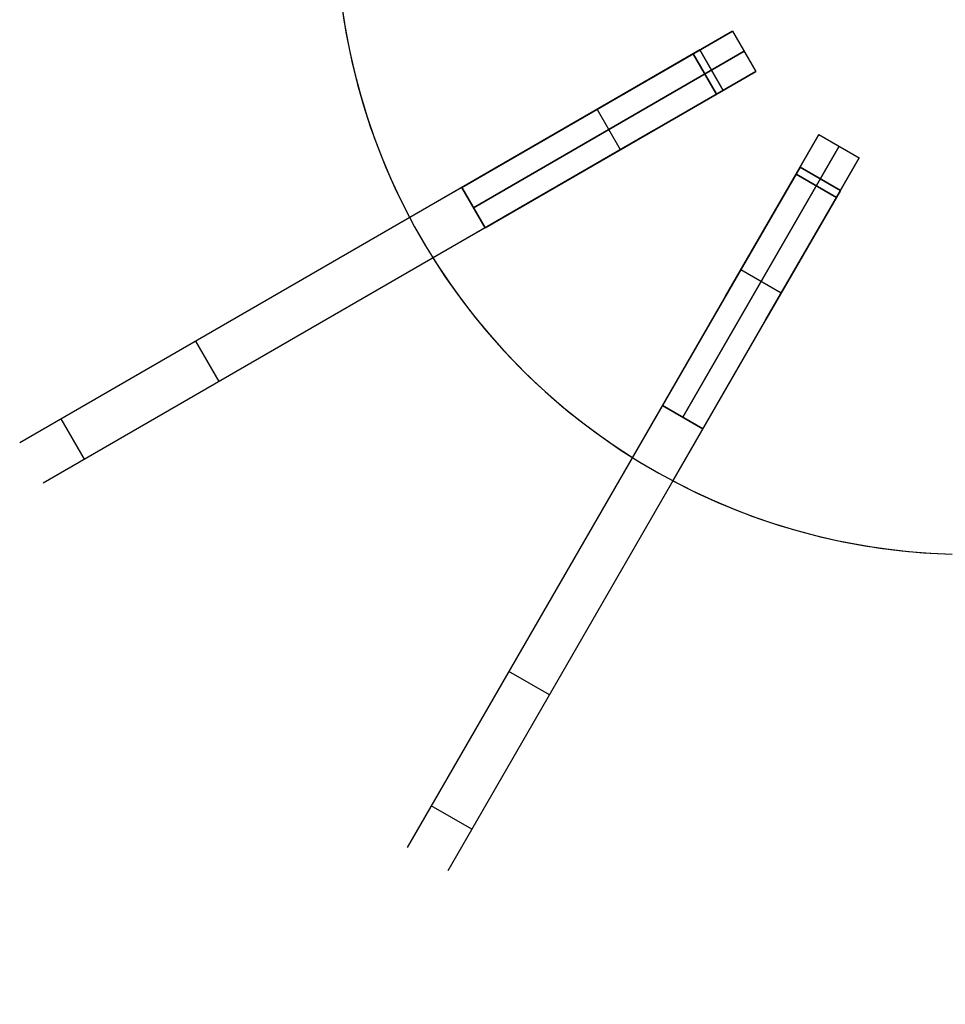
# Model space of a CAD drawing. Header units: millimetres. Extents: x 292 to 849, y 1637 to 2194.
# Tile 1 of 7: x 327 to 565, y 1637 to 1890. Entities that reach past the tile are written whole.
import ezdxf

# ---------------------------------------------------------------- set-up
doc = ezdxf.new("R2010")
doc.units = ezdxf.units.MM
doc.layers.add('Core_Sketch1', color=7, linetype='Continuous')
doc.layers.add('Core_Sketch2', color=7, linetype='Continuous')

msp = doc.modelspace()

# ---------------------------------------------------------------- linework, layer by layer
at = {"color": 0, "linetype": 'ByBlock', "lineweight": -2}
for points in [[(408.2266080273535, 1909.27563603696), (408.5314699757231, 1903.65576853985), (409.0305630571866, 1898.049811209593), (409.7232898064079, 1892.464474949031), (410.6088209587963, 1886.906445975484), (411.6860964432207, 1881.382377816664), (412.9538266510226, 1875.898883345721), (414.4104939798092, 1870.462526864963), (416.0543546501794, 1865.079816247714), (417.8834407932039, 1859.757195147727), (419.8955628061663, 1854.501035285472), (422.0883119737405, 1849.317628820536), (424.4590633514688, 1844.21318081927), (427.0049789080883, 1839.193801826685)], [(408.2266080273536, 1909.27563603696), (408.5314699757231, 1903.65576853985), (409.0305630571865, 1898.049811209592), (409.7232898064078, 1892.464474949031), (410.6088209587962, 1886.906445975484), (411.6860964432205, 1881.382377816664), (412.9538266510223, 1875.898883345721), (414.4104939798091, 1870.462526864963), (416.0543546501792, 1865.079816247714), (417.8834407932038, 1859.757195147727), (419.8955628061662, 1854.501035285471), (422.0883119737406, 1849.317628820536), (424.459063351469, 1844.213180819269), (427.0049789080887, 1839.193801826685)], [(408.2266080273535, 1909.27563603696), (408.5314699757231, 1903.65576853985), (409.0305630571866, 1898.049811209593), (409.7232898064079, 1892.464474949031), (410.6088209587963, 1886.906445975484), (411.6860964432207, 1881.382377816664), (412.9538266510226, 1875.898883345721), (414.4104939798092, 1870.462526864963), (416.0543546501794, 1865.079816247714), (417.8834407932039, 1859.757195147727), (419.8955628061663, 1854.501035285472), (422.0883119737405, 1849.317628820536), (424.4590633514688, 1844.21318081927), (427.0049789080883, 1839.193801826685)], [(408.2266080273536, 1909.27563603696), (408.5314699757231, 1903.65576853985), (409.0305630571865, 1898.049811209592), (409.7232898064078, 1892.464474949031), (410.6088209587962, 1886.906445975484), (411.6860964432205, 1881.382377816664), (412.9538266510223, 1875.898883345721), (414.4104939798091, 1870.462526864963), (416.0543546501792, 1865.079816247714), (417.8834407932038, 1859.757195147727), (419.8955628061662, 1854.501035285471), (422.0883119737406, 1849.317628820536), (424.459063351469, 1844.213180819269), (427.0049789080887, 1839.193801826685)], [(408.2266080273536, 1909.27563603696), (408.5314699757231, 1903.65576853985), (409.0305630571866, 1898.049811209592), (409.7232898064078, 1892.464474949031), (410.6088209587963, 1886.906445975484), (411.6860964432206, 1881.382377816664), (412.9538266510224, 1875.898883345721), (414.4104939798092, 1870.462526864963), (416.0543546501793, 1865.079816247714), (417.8834407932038, 1859.757195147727), (419.8955628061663, 1854.501035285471), (422.0883119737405, 1849.317628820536), (424.459063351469, 1844.213180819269), (427.0049789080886, 1839.193801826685)], [(408.2266080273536, 1909.27563603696), (408.5314699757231, 1903.65576853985), (409.0305630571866, 1898.049811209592), (409.7232898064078, 1892.464474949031), (410.6088209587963, 1886.906445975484), (411.6860964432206, 1881.382377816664), (412.9538266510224, 1875.898883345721), (414.4104939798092, 1870.462526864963), (416.0543546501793, 1865.079816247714), (417.8834407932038, 1859.757195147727), (419.8955628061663, 1854.501035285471), (422.0883119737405, 1849.317628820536), (424.459063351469, 1844.213180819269), (427.0049789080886, 1839.193801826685)], [(440.4071060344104, 1846.93152353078), (510.0475543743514, 1887.138455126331)], [(510.0475543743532, 1887.138455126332), (440.4071060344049, 1846.931523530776)], [(510.0475543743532, 1887.138455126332), (516.0475543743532, 1876.746150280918)], [(510.0475543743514, 1887.138455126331), (516.0475543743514, 1876.746150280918)], [(513.0475543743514, 1881.942302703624), (443.4071060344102, 1841.735371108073)], [(443.4071060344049, 1841.73537110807), (513.047554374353, 1881.942302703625)], [(468.4783349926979, 1863.138455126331), (501.6695816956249, 1882.301430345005)], [(501.6695816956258, 1882.301430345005), (468.4783349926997, 1863.138455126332)], [(499.9025599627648, 1881.281239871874), (468.4783349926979, 1863.138455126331)], [(468.4783349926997, 1863.138455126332), (499.9025599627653, 1881.281239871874)], [(505.9025599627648, 1870.888935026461), (499.9025599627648, 1881.281239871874)], [(499.9025599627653, 1881.281239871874), (505.9025599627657, 1870.888935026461)], [(501.6695816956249, 1882.301430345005), (507.6695816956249, 1871.909125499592)], [(507.6695816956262, 1871.909125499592), (501.6695816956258, 1882.301430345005)], [(446.4071060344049, 1836.539218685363), (516.0475543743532, 1876.746150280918)], [(516.0475543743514, 1876.746150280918), (446.4071060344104, 1836.539218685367)], [(483.741925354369, 1871.950893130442), (326.7026521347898, 1781.284226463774)], [(507.6695816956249, 1871.909125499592), (474.4783349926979, 1852.746150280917)], [(507.6695816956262, 1871.909125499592), (474.4783349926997, 1852.746150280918)], [(474.4783349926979, 1852.746150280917), (505.9025599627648, 1870.888935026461)], [(474.4783349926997, 1852.746150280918), (505.9025599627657, 1870.888935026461)], [(481.2273302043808, 1856.642684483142), (475.2273302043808, 1867.034989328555)], [(481.227330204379, 1856.642684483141), (475.227330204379, 1867.034989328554)], [(489.7419253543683, 1861.558588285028), (332.7026521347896, 1770.891921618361)], [(468.4783349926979, 1863.138455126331), (427.0049789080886, 1839.193801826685)], [(427.0049789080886, 1839.193801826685), (468.4783349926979, 1863.138455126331)], [(468.4783349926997, 1863.138455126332), (427.0049789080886, 1839.193801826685)], [(427.0049789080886, 1839.193801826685), (468.4783349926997, 1863.138455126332)], [(492.046163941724, 1790.900160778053), (532.2530955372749, 1860.540609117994)], [(532.2530955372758, 1860.540609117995), (492.0461639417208, 1790.900160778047)], [(532.2530955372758, 1860.540609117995), (542.6454003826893, 1854.540609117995)], [(532.2530955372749, 1860.540609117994), (542.6454003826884, 1854.540609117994)], [(537.4492479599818, 1857.540609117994), (497.2423163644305, 1787.900160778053)], [(497.2423163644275, 1787.900160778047), (537.4492479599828, 1857.540609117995)], [(502.4384687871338, 1784.900160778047), (542.6454003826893, 1854.540609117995)], [(542.6454003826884, 1854.540609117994), (502.438468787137, 1784.900160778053)], [(433.0049789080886, 1828.801496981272), (474.4783349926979, 1852.746150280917)], [(474.4783349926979, 1852.746150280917), (433.0049789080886, 1828.801496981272)], [(433.0049789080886, 1828.801496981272), (474.4783349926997, 1852.746150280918)], [(474.4783349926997, 1852.746150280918), (433.0049789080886, 1828.801496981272)], [(508.2530955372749, 1818.971389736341), (527.416070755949, 1852.162636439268)], [(527.4160707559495, 1852.162636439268), (508.2530955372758, 1818.971389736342)], [(527.416070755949, 1852.162636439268), (537.8083756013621, 1846.162636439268)], [(537.808375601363, 1846.162636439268), (527.4160707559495, 1852.162636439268)], [(526.3958802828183, 1850.395614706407), (508.2530955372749, 1818.971389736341)], [(508.2530955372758, 1818.971389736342), (526.3958802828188, 1850.395614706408)], [(536.7881851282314, 1844.395614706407), (526.3958802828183, 1850.395614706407)], [(526.3958802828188, 1850.395614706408), (536.7881851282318, 1844.395614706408)], [(440.4071060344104, 1846.93152353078), (446.4071060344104, 1836.539218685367)], [(446.4071060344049, 1836.539218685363), (440.4071060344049, 1846.931523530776)], [(537.8083756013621, 1846.162636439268), (518.645400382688, 1812.971389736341)], [(537.808375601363, 1846.162636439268), (518.6454003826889, 1812.971389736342)], [(518.645400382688, 1812.971389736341), (536.7881851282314, 1844.395614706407)], [(518.6454003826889, 1812.971389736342), (536.7881851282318, 1844.395614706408)], [(517.0655335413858, 1834.234980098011), (426.3988668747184, 1677.195706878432)], [(433.0049789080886, 1828.801496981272), (436.0789308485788, 1824.086979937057), (439.314136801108, 1819.481625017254), (442.7067238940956, 1814.99094530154), (446.2526308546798, 1810.620316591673), (449.9476128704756, 1806.37497097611), (453.7872466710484, 1802.259990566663), (457.7669358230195, 1798.280301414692), (461.8819162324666, 1794.440667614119), (466.1272618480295, 1790.745685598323), (470.4978905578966, 1787.199778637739), (474.9885702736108, 1783.807191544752), (479.5939251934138, 1780.571985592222), (484.3084422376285, 1777.498033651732)], [(433.0049789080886, 1828.801496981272), (436.0789308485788, 1824.086979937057), (439.314136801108, 1819.481625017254), (442.7067238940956, 1814.99094530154), (446.2526308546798, 1810.620316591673), (449.9476128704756, 1806.37497097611), (453.7872466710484, 1802.259990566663), (457.7669358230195, 1798.280301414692), (461.8819162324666, 1794.440667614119), (466.1272618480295, 1790.745685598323), (470.4978905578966, 1787.199778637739), (474.9885702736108, 1783.807191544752), (479.5939251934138, 1780.571985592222), (484.3084422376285, 1777.498033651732)], [(433.0049789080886, 1828.801496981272), (436.0789308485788, 1824.086979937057), (439.314136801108, 1819.481625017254), (442.7067238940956, 1814.99094530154), (446.2526308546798, 1810.620316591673), (449.9476128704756, 1806.37497097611), (453.7872466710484, 1802.259990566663), (457.7669358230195, 1798.280301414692), (461.8819162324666, 1794.440667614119), (466.1272618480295, 1790.745685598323), (470.4978905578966, 1787.199778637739), (474.9885702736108, 1783.807191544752), (479.5939251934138, 1780.571985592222), (484.3084422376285, 1777.498033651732)], [(433.0049789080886, 1828.801496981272), (436.0789308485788, 1824.086979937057), (439.314136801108, 1819.481625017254), (442.7067238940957, 1814.99094530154), (446.2526308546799, 1810.620316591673), (449.9476128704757, 1806.37497097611), (453.7872466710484, 1802.259990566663), (457.7669358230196, 1798.280301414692), (461.8819162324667, 1794.440667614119), (466.1272618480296, 1790.745685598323), (470.4978905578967, 1787.199778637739), (474.9885702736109, 1783.807191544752), (479.5939251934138, 1780.571985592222), (484.3084422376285, 1777.498033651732)], [(433.0049789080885, 1828.801496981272), (436.0789308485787, 1824.086979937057), (439.3141368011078, 1819.481625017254), (442.7067238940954, 1814.99094530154), (446.2526308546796, 1810.620316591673), (449.9476128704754, 1806.37497097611), (453.787246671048, 1802.259990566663), (457.7669358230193, 1798.280301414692), (461.8819162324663, 1794.440667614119), (466.1272618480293, 1790.745685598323), (470.4978905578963, 1787.199778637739), (474.9885702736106, 1783.807191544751), (479.5939251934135, 1780.571985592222), (484.3084422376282, 1777.498033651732)], [(433.0049789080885, 1828.801496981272), (436.0789308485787, 1824.086979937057), (439.3141368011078, 1819.481625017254), (442.7067238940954, 1814.99094530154), (446.2526308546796, 1810.620316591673), (449.9476128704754, 1806.37497097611), (453.787246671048, 1802.259990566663), (457.7669358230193, 1798.280301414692), (461.8819162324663, 1794.440667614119), (466.1272618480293, 1790.745685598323), (470.4978905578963, 1787.199778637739), (474.9885702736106, 1783.807191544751), (479.5939251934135, 1780.571985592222), (484.3084422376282, 1777.498033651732)], [(527.4578383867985, 1828.234980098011), (436.7911717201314, 1671.195706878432)], [(522.5419345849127, 1819.720384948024), (512.1496297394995, 1825.720384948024)], [(522.5419345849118, 1819.720384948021), (512.1496297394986, 1825.720384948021)], [(508.2530955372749, 1818.971389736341), (484.3084422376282, 1777.498033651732)], [(484.3084422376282, 1777.498033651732), (508.2530955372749, 1818.971389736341)], [(508.2530955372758, 1818.971389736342), (484.3084422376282, 1777.498033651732)], [(484.3084422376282, 1777.498033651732), (508.2530955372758, 1818.971389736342)], [(494.7007470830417, 1771.498033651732), (518.645400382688, 1812.971389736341)], [(518.645400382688, 1812.971389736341), (494.7007470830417, 1771.498033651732)], [(494.7007470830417, 1771.498033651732), (518.6454003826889, 1812.971389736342)], [(518.6454003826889, 1812.971389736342), (494.7007470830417, 1771.498033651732)], [(377.9861676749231, 1797.03637150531), (371.9861676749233, 1807.428676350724)], [(377.9861676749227, 1797.036371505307), (371.9861676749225, 1807.42867635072)], [(492.046163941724, 1790.900160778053), (502.438468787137, 1784.900160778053)], [(502.4384687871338, 1784.900160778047), (492.0461639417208, 1790.900160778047)], [(343.4082752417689, 1777.072816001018), (337.4082752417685, 1787.465120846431)], [(343.4082752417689, 1777.072816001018), (337.4082752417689, 1787.465120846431)], [(494.7007470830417, 1771.498033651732), (499.720126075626, 1768.952118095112), (504.8245740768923, 1766.581366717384), (510.0079805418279, 1764.38861754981), (515.2641404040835, 1762.376495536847), (520.5867615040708, 1760.547409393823), (525.9694721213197, 1758.903548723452), (531.4058286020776, 1757.446881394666), (536.8893230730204, 1756.179151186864), (542.4133912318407, 1755.101875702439), (547.9714202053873, 1754.216344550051), (553.5567564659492, 1753.52361780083), (559.1627137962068, 1753.024524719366), (564.7825812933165, 1752.719662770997)], [(494.7007470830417, 1771.498033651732), (499.720126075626, 1768.952118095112), (504.8245740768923, 1766.581366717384), (510.0079805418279, 1764.38861754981), (515.2641404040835, 1762.376495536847), (520.5867615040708, 1760.547409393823), (525.9694721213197, 1758.903548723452), (531.4058286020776, 1757.446881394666), (536.8893230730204, 1756.179151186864), (542.4133912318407, 1755.101875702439), (547.9714202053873, 1754.216344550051), (553.5567564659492, 1753.52361780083), (559.1627137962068, 1753.024524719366), (564.7825812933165, 1752.719662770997)], [(494.7007470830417, 1771.498033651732), (499.720126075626, 1768.952118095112), (504.8245740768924, 1766.581366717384), (510.007980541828, 1764.38861754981), (515.2641404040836, 1762.376495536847), (520.5867615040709, 1760.547409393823), (525.9694721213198, 1758.903548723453), (531.4058286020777, 1757.446881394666), (536.8893230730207, 1756.179151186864), (542.4133912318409, 1755.10187570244), (547.9714202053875, 1754.216344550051), (553.5567564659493, 1753.52361780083), (559.1627137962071, 1753.024524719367), (564.7825812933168, 1752.719662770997)], [(494.7007470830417, 1771.498033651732), (499.720126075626, 1768.952118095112), (504.8245740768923, 1766.581366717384), (510.0079805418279, 1764.38861754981), (515.2641404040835, 1762.376495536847), (520.5867615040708, 1760.547409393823), (525.9694721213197, 1758.903548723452), (531.4058286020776, 1757.446881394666), (536.8893230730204, 1756.179151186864), (542.4133912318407, 1755.101875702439), (547.9714202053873, 1754.216344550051), (553.5567564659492, 1753.52361780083), (559.1627137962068, 1753.024524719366), (564.7825812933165, 1752.719662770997)], [(494.7007470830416, 1771.498033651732), (499.7201260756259, 1768.952118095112), (504.8245740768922, 1766.581366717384), (510.0079805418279, 1764.38861754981), (515.2641404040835, 1762.376495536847), (520.5867615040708, 1760.547409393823), (525.9694721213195, 1758.903548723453), (531.4058286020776, 1757.446881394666), (536.8893230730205, 1756.179151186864), (542.4133912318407, 1755.10187570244), (547.9714202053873, 1754.216344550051), (553.5567564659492, 1753.52361780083), (559.1627137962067, 1753.024524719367), (564.7825812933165, 1752.719662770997)], [(494.7007470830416, 1771.498033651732), (499.7201260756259, 1768.952118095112), (504.8245740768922, 1766.581366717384), (510.0079805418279, 1764.38861754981), (515.2641404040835, 1762.376495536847), (520.5867615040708, 1760.547409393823), (525.9694721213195, 1758.903548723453), (531.4058286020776, 1757.446881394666), (536.8893230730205, 1756.179151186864), (542.4133912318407, 1755.10187570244), (547.9714202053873, 1754.216344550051), (553.5567564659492, 1753.52361780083), (559.1627137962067, 1753.024524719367), (564.7825812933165, 1752.719662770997)], [(462.9356216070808, 1716.479222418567), (452.5433167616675, 1722.479222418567)], [(462.9356216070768, 1716.479222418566), (452.5433167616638, 1722.479222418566)], [(442.9720661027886, 1681.901329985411), (432.5797612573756, 1687.901329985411)], [(442.9720661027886, 1681.901329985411), (432.5797612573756, 1687.901329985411)]]:
    msp.add_lwpolyline(points, dxfattribs=at)
at = {"color": 0, "linetype": 'ByBlock', "lineweight": -2, "extrusion": (-0.4999999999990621, 0.8660254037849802, -2.008525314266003e-13)}
msp.add_lwpolyline([(-1375.609317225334, 12.00000000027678), (-1380.199496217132, 36.95209034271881), (-1385.283366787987, 62.00000000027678)], dxfattribs=at)
at = {"color": 0, "linetype": 'ByBlock', "lineweight": -2, "extrusion": (-0.4999999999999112, 0.86602540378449, 1.911128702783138e-14)}
msp.add_lwpolyline([(-1375.609317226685, -466.0000000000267), (-1380.217335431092, -491.0443084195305), (-1385.283366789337, -516.0000000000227)], dxfattribs=at)
at = {"color": 0, "linetype": 'ByBlock', "lineweight": -2, "extrusion": (-0.499999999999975, 0.8660254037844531, -3.040250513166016e-16)}
msp.add_lwpolyline([(-1373.568936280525, -453.9999999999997), (-1369.414868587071, -427.2956844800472), (-1365.754191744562, -400.3043287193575), (-1362.60100784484, -373.0373639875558), (-1359.969169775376, -345.5069528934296), (-1357.872239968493, -317.72598997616), (-1356.323448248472, -289.7080998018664), (-1355.335648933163, -261.4676324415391), (-1354.921277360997, -233.0196562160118), (-1355.09230602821, -204.3799476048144), (-1355.860200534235, -175.5649782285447), (-1357.235875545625, -146.5918988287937), (-1359.229651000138, -117.4785201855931), (-1361.851208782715, -88.24329092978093), (-1365.109550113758, -58.905272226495), (-1369.012953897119, -29.48410932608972), (-1373.568936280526, 2.488072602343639e-13)], dxfattribs=at)
at = {"color": 0, "linetype": 'ByBlock', "lineweight": -2, "extrusion": (-0.5000000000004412, 0.866025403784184, 1.010252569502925e-13)}
msp.add_lwpolyline([(-1375.609317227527, 11.99999999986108), (-1380.199496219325, 36.95209034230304), (-1385.28336679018, 61.99999999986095)], dxfattribs=at)
at = {"color": 0, "linetype": 'ByBlock', "lineweight": -2, "extrusion": (-0.5000000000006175, 0.8660254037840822, -1.409206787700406e-13)}
msp.add_lwpolyline([(-1385.283366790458, -515.9999999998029), (-1380.217335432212, -491.0443084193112), (-1375.609317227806, -465.9999999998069)], dxfattribs=at)
at = {"color": 0, "linetype": 'ByBlock', "lineweight": -2, "extrusion": (-0.4999999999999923, 0.8660254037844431, 5.634259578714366e-16)}
msp.add_lwpolyline([(-1373.568936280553, -454.0000000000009), (-1369.414868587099, -427.2956844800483), (-1365.754191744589, -400.3043287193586), (-1362.601007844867, -373.0373639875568), (-1359.969169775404, -345.5069528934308), (-1357.872239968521, -317.7259899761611), (-1356.3234482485, -289.7080998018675), (-1355.33564893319, -261.4676324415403), (-1354.921277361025, -233.019656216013), (-1355.092306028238, -204.3799476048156), (-1355.860200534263, -175.5649782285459), (-1357.235875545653, -146.5918988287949), (-1359.229651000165, -117.4785201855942), (-1361.851208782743, -88.24329092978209), (-1365.109550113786, -58.9052722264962), (-1369.012953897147, -29.48410932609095), (-1373.568936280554, -1.009616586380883e-12)], dxfattribs=at)
at = {"color": 0, "linetype": 'ByBlock', "lineweight": -2, "extrusion": (-0.4999999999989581, 0.8660254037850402, -2.286356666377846e-13)}
msp.add_lwpolyline([(-1385.283366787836, 62.00000000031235), (-1380.199496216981, 36.95209034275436), (-1375.609317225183, 12.00000000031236)], dxfattribs=at)
at = {"color": 0, "linetype": 'ByBlock', "lineweight": -2, "extrusion": (-0.500000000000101, 0.8660254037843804, -2.220571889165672e-14)}
msp.add_lwpolyline([(-1375.609317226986, -465.9999999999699), (-1380.217335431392, -491.044308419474), (-1385.283366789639, -515.999999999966)], dxfattribs=at)
at = {"color": 0, "linetype": 'ByBlock', "lineweight": -2, "extrusion": (-0.5000000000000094, 0.8660254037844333, 1.064249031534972e-15)}
msp.add_lwpolyline([(-1373.568936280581, -1.625663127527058e-12), (-1369.012953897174, -29.48410932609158), (-1365.109550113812, -58.90527222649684), (-1361.85120878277, -88.24329092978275), (-1359.229651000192, -117.4785201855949), (-1357.23587554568, -146.5918988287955), (-1355.860200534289, -175.5649782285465), (-1355.092306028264, -204.3799476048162), (-1354.921277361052, -233.0196562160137), (-1355.335648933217, -261.467632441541), (-1356.323448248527, -289.7080998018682), (-1357.872239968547, -317.7259899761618), (-1359.969169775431, -345.5069528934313), (-1362.601007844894, -373.0373639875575), (-1365.754191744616, -400.3043287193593), (-1369.414868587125, -427.295684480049), (-1373.56893628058, -454.0000000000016)], dxfattribs=at)
at = {"color": 0, "linetype": 'ByBlock', "lineweight": -2, "extrusion": (0.8660254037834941, -0.5000000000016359, 3.657325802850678e-13)}
msp.add_lwpolyline([(1867.727930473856, 12.00000000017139), (1872.318109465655, 36.9520903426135), (1877.401980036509, 62.00000000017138)], dxfattribs=at)
at = {"color": 0, "linetype": 'ByBlock', "lineweight": -2, "extrusion": (0.8660254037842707, -0.5000000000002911, -6.493284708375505e-14)}
msp.add_lwpolyline([(1867.727930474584, -466.0000000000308), (1872.335948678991, -491.0443084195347), (1877.401980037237, -516.0000000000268)], dxfattribs=at)
at = {"color": 0, "linetype": 'ByBlock', "lineweight": -2, "extrusion": (0.866025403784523, -0.4999999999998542, -3.375089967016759e-14)}
msp.add_lwpolyline([(1867.72793047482, 11.99999999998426), (1872.318109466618, 36.95209034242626), (1877.401980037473, 61.99999999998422)], dxfattribs=at)
at = {"color": 0, "linetype": 'ByBlock', "lineweight": -2, "extrusion": (0.866025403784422, -0.5000000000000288, -7.946112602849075e-15)}
msp.add_lwpolyline([(1877.401980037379, -516), (1872.335948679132, -491.0443084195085), (1867.727930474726, -466.0000000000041)], dxfattribs=at)
at = {"color": 0, "linetype": 'ByBlock', "lineweight": -2, "extrusion": (0.8660254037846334, -0.4999999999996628, -7.260609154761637e-14)}
msp.add_lwpolyline([(1877.401980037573, 61.99999999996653), (1872.318109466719, 36.95209034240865), (1867.72793047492, 11.99999999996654)], dxfattribs=at)
at = {"color": 0, "linetype": 'ByBlock', "lineweight": -2, "extrusion": (0.8660254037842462, -0.5000000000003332, -6.689954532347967e-14)}
msp.add_lwpolyline([(1867.727930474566, -466.0000000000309), (1872.335948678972, -491.044308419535), (1877.401980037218, -516.0000000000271)], dxfattribs=at)
at = {"color": 0, "linetype": 'ByBlock', "lineweight": -2, "extrusion": (0.8660254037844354, -0.5000000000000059, -3.651791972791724e-16)}
msp.add_lwpolyline([(1865.687549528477, -454.0000000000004), (1861.533481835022, -427.2956844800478), (1857.872804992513, -400.3043287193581), (1854.719621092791, -373.0373639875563), (1852.087783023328, -345.5069528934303), (1849.990853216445, -317.7259899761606), (1848.442061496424, -289.708099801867), (1847.454262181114, -261.4676324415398), (1847.039890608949, -233.0196562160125), (1847.210919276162, -204.379947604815), (1847.978813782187, -175.5649782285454), (1849.354488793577, -146.5918988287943), (1851.348264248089, -117.4785201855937), (1853.969822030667, -88.24329092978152), (1857.22816336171, -58.90527222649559), (1861.131567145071, -29.48410932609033), (1865.687549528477, -3.703399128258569e-13)], dxfattribs=at)
at = {"color": 0, "linetype": 'ByBlock', "lineweight": -2, "extrusion": (1, 0, 0)}
for points in [[(1838.934919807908, 11.99999999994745), (1843.525080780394, 36.95199717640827), (1848.608969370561, 61.99999999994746)], [(1839.193801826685, -466), (1839.193801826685, -453.9999999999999)], [(1839.193801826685, -4.625929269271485e-17), (1839.193801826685, 12)], [(1831.093162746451, -511.7436188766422), (1831.09316274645, 57.74361887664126)], [(1828.801496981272, -453.9999999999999), (1828.801496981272, -466)], [(1828.801496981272, 12), (1828.801496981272, -9.25185853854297e-17)], [(1820.700857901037, -511.7436188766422), (1820.700857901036, 57.74361887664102)], [(1777.498033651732, -466), (1777.498033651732, -453.9999999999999)], [(1777.498033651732, 0), (1777.498033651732, 12)], [(1771.498033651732, -453.9999999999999), (1771.498033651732, -466)], [(1771.498033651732, 12), (1771.498033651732, -9.25185853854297e-17)], [(1763.467315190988, -511.7436188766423), (1763.467315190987, 57.7436188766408)], [(1757.467315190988, -511.7436188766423), (1757.467315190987, 57.74361887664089)], [(1649.262300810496, -42.03166235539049), (1643.682676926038, -89.85555058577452), (1639.79282038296, -137.376742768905), (1637.549942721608, -184.5145589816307), (1636.906836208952, -231.193006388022), (1637.812391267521, -277.341005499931), (1640.212116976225, -322.8925574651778), (1644.048657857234, -367.7868546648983), (1649.262300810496, -411.9683376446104)]]:
    msp.add_lwpolyline(points, dxfattribs=at)
at = {"color": 0, "linetype": 'ByBlock', "lineweight": -2, "extrusion": (-0.5000000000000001, 0.8660254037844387, 2.288356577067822e-16)}
msp.add_lwpolyline([(-1185.936698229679, -411.9683376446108), (-1186.552700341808, -416.0283316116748), (-1187.307256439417, -420.064871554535), (-1188.19948290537, -424.0732305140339), (-1189.228334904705, -428.0487145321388), (-1190.392607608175, -431.9866681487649), (-1191.690937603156, -435.8824798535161), (-1193.121804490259, -439.7315874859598), (-1194.683532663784, -443.5294835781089), (-1196.374293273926, -447.2717206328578), (-1198.192106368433, -450.9539163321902), (-1200.134843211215, -454.571758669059), (-1202.200228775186, -458.1210109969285), (-1204.385844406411, -461.5975169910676), (-1206.689130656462, -464.9972055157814), (-1209.107390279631, -468.3160953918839), (-1211.637791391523, -471.5503000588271), (-1214.277370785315, -474.696032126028), (-1217.02303740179, -477.7496078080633), (-1219.871575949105, -480.7074512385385), (-1222.81965066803, -483.5660986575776), (-1225.863809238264, -486.3222024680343), (-1229.000486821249, -488.9725351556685), (-1232.226010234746, -491.513993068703), (-1235.536602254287, -493.9436000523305), (-1238.928386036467, -496.2585109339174), (-1242.397389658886, -498.456014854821), (-1245.939550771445, -500.5335384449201), (-1249.550721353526, -502.48864883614), (-1253.226672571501, -504.3190565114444), (-1256.963099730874, -506.0226179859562), (-1260.755627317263, -507.5973383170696), (-1264.59981412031, -509.0413734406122), (-1268.491158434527, -510.3530323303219), (-1272.425103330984, -511.5307789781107), (-1276.397041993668, -512.5732341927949), (-1280.402323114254, -513.4791772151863), (-1284.43625633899, -514.2475471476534), (-1288.494117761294, -514.8774441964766), (-1292.571155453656, -515.3681307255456), (-1296.662595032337, -515.7190321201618), (-1300.763645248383, -515.9297374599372), (-1304.869503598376, -515.9999999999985)], dxfattribs=at)
at = {"color": 0, "linetype": 'ByBlock', "lineweight": -2, "extrusion": (-0.5000000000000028, 0.8660254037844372, 2.842747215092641e-15)}
msp.add_lwpolyline([(-1304.869503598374, 61.99999999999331), (-1300.763645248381, 61.92973745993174), (-1296.662595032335, 61.71903212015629), (-1292.571155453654, 61.36813072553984), (-1288.494117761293, 60.87744419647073), (-1284.436256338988, 60.24754714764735), (-1280.402323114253, 59.47917721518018), (-1276.397041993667, 58.5732341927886), (-1272.425103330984, 57.53077897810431), (-1268.491158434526, 56.35303233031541), (-1264.599814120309, 55.04137344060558), (-1260.755627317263, 53.59733831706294), (-1256.963099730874, 52.02261798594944), (-1253.226672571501, 50.31905651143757), (-1249.550721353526, 48.48864883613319), (-1245.939550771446, 46.53353844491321), (-1242.397389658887, 44.45601485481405), (-1238.928386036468, 42.2585109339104), (-1235.536602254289, 39.9436000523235), (-1232.226010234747, 37.51399306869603), (-1229.00048682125, 34.97253515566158), (-1225.863809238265, 32.32220246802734), (-1222.819650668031, 29.56609865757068), (-1219.871575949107, 26.70745123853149), (-1217.023037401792, 23.74960780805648), (-1214.277370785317, 20.69603212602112), (-1211.637791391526, 17.55030005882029), (-1209.107390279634, 14.31609539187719), (-1206.689130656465, 10.99720551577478), (-1204.385844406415, 7.597516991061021), (-1202.200228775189, 4.121010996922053), (-1200.134843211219, 0.5717586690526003), (-1198.192106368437, -3.046083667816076), (-1196.37429327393, -6.728279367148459), (-1194.683532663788, -10.47051642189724), (-1193.121804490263, -14.26841251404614), (-1191.69093760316, -18.11752014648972), (-1190.39260760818, -22.01333185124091), (-1189.22833490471, -25.95128546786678), (-1188.199482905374, -29.92676948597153), (-1187.307256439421, -33.93512844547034), (-1186.552700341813, -37.97166838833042), (-1185.936698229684, -42.03166235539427)], dxfattribs=at)
at = {"color": 0, "linetype": 'ByBlock', "lineweight": -2, "extrusion": (0.8660254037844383, -0.5000000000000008, -9.009480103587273e-16)}
msp.add_lwpolyline([(1865.68754952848, -454.0000000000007), (1861.533481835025, -427.2956844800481), (1857.872804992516, -400.3043287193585), (1854.719621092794, -373.0373639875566), (1852.087783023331, -345.5069528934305), (1849.990853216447, -317.725989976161), (1848.442061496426, -289.7080998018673), (1847.454262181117, -261.46763244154), (1847.039890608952, -233.0196562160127), (1847.210919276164, -204.3799476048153), (1847.978813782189, -175.5649782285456), (1849.354488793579, -146.5918988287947), (1851.348264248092, -117.4785201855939), (1853.969822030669, -88.24329092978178), (1857.228163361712, -58.90527222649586), (1861.131567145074, -29.48410932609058), (1865.68754952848, -6.164212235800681e-13)], dxfattribs=at)
at = {"color": 0, "linetype": 'ByBlock', "lineweight": -2, "extrusion": (0.8660254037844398, -0.4999999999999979, -1.175744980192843e-16)}
msp.add_lwpolyline([(1865.687549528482, -2.527217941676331e-13), (1861.131567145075, -29.48410932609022), (1857.228163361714, -58.90527222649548), (1853.969822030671, -88.2432909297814), (1851.348264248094, -117.4785201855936), (1849.354488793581, -146.5918988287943), (1847.97881378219, -175.5649782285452), (1847.210919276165, -204.3799476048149), (1847.039890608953, -233.0196562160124), (1847.454262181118, -261.4676324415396), (1848.442061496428, -289.7080998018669), (1849.990853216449, -317.7259899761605), (1852.087783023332, -345.50695289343), (1854.719621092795, -373.0373639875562), (1857.872804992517, -400.304328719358), (1861.533481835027, -427.2956844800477), (1865.687549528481, -454.0000000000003)], dxfattribs=at)
at = {"color": 0, "linetype": 'ByBlock', "lineweight": -2, "extrusion": (-0.4999999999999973, 0.8660254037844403, 1.930122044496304e-15)}
msp.add_lwpolyline([(-1304.869503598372, -516.000000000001), (-1300.763645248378, -515.9297374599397), (-1296.662595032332, -515.7190321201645), (-1292.571155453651, -515.3681307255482), (-1288.49411776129, -514.8774441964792), (-1284.436256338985, -514.2475471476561), (-1280.402323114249, -513.479177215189), (-1276.397041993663, -512.5732341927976), (-1272.42510333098, -511.5307789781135), (-1268.491158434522, -510.3530323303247), (-1264.599814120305, -509.041373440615), (-1260.755627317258, -507.5973383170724), (-1256.963099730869, -506.0226179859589), (-1253.226672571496, -504.3190565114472), (-1249.550721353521, -502.4886488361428), (-1245.93955077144, -500.5335384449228), (-1242.397389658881, -498.4560148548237), (-1238.928386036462, -496.2585109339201), (-1235.536602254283, -493.9436000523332), (-1232.226010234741, -491.5139930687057), (-1229.000486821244, -488.9725351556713), (-1225.863809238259, -486.322202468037), (-1222.819650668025, -483.5660986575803), (-1219.8715759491, -480.707451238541), (-1217.023037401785, -477.7496078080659), (-1214.27737078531, -474.6960321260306), (-1211.637791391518, -471.5503000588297), (-1209.107390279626, -468.3160953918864), (-1206.689130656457, -464.9972055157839), (-1204.385844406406, -461.5975169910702), (-1202.200228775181, -458.121010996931), (-1200.134843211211, -454.5717586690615), (-1198.192106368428, -450.9539163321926), (-1196.374293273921, -447.2717206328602), (-1194.683532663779, -443.5294835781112), (-1193.121804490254, -439.7315874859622), (-1191.690937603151, -435.8824798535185), (-1190.392607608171, -431.9866681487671), (-1189.2283349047, -428.0487145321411), (-1188.199482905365, -424.0732305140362), (-1187.307256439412, -420.0648715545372), (-1186.552700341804, -416.0283316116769), (-1185.936698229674, -411.9683376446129)], dxfattribs=at)
at = {"color": 0, "linetype": 'ByBlock', "lineweight": -2, "extrusion": (-0.500000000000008, 0.8660254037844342, -4.738678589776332e-16)}
msp.add_lwpolyline([(-1185.936698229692, -42.03166235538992), (-1186.552700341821, -37.97166838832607), (-1187.307256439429, -33.93512844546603), (-1188.199482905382, -29.92676948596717), (-1189.228334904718, -25.95128546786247), (-1190.392607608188, -22.0133318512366), (-1191.690937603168, -18.11752014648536), (-1193.121804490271, -14.26841251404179), (-1194.683532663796, -10.47051642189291), (-1196.374293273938, -6.728279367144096), (-1198.192106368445, -3.046083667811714), (-1200.134843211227, 0.5717586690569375), (-1202.200228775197, 4.121010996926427), (-1204.385844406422, 7.597516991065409), (-1206.689130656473, 10.99720551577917), (-1209.107390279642, 14.31609539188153), (-1211.637791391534, 17.5503000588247), (-1214.277370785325, 20.69603212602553), (-1217.0230374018, 23.7496078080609), (-1219.871575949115, 26.7074512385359), (-1222.819650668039, 29.56609865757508), (-1225.863809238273, 32.3222024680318), (-1229.000486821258, 34.97253515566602), (-1232.226010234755, 37.51399306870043), (-1235.536602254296, 39.94360005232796), (-1238.928386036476, 42.25851093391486), (-1242.397389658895, 44.45601485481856), (-1245.939550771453, 46.53353844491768), (-1249.550721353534, 48.48864883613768), (-1253.226672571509, 50.31905651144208), (-1256.963099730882, 52.02261798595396), (-1260.755627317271, 53.59733831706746), (-1264.599814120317, 55.04137344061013), (-1268.491158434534, 56.35303233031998), (-1272.425103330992, 57.53077897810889), (-1276.397041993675, 58.57323419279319), (-1280.402323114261, 59.47917721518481), (-1284.436256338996, 60.24754714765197), (-1288.4941177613, 60.87744419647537), (-1292.571155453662, 61.36813072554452), (-1296.662595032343, 61.71903212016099), (-1300.763645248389, 61.92973745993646), (-1304.869503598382, 61.99999999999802)], dxfattribs=at)
at = {"color": 0, "linetype": 'ByBlock', "lineweight": -2, "extrusion": (-0.4999999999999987, 0.8660254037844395, 3.769912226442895e-15)}
msp.add_lwpolyline([(-1304.869503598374, -516.0000000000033), (-1300.763645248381, -515.929737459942), (-1296.662595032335, -515.7190321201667), (-1292.571155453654, -515.3681307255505), (-1288.494117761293, -514.8774441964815), (-1284.436256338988, -514.2475471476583), (-1280.402323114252, -513.4791772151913), (-1276.397041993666, -512.5732341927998), (-1272.425103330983, -511.5307789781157), (-1268.491158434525, -510.3530323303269), (-1264.599814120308, -509.0413734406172), (-1260.755627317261, -507.5973383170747), (-1256.963099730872, -506.0226179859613), (-1253.226672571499, -504.3190565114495), (-1249.550721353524, -502.4886488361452), (-1245.939550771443, -500.5335384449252), (-1242.397389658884, -498.4560148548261), (-1238.928386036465, -496.2585109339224), (-1235.536602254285, -493.9436000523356), (-1232.226010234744, -491.5139930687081), (-1229.000486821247, -488.9725351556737), (-1225.863809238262, -486.3222024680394), (-1222.819650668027, -483.5660986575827), (-1219.871575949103, -480.7074512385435), (-1217.023037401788, -477.7496078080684), (-1214.277370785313, -474.696032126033), (-1211.637791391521, -471.5503000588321), (-1209.107390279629, -468.3160953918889), (-1206.68913065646, -464.9972055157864), (-1204.385844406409, -461.5975169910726), (-1202.200228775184, -458.1210109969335), (-1200.134843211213, -454.571758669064), (-1198.192106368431, -450.9539163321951), (-1196.374293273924, -447.2717206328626), (-1194.683532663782, -443.5294835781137), (-1193.121804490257, -439.7315874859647), (-1191.690937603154, -435.882479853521), (-1190.392607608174, -431.9866681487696), (-1189.228334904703, -428.0487145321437), (-1188.199482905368, -424.0732305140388), (-1187.307256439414, -420.0648715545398), (-1186.552700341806, -416.0283316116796), (-1185.936698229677, -411.9683376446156)], dxfattribs=at)
at = {"color": 0, "linetype": 'ByBlock', "lineweight": -2, "extrusion": (-0.5000000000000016, 0.8660254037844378, 3.576981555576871e-15)}
msp.add_lwpolyline([(-1185.936698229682, -42.03166235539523), (-1186.552700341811, -37.97166838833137), (-1187.307256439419, -33.93512844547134), (-1188.199482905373, -29.92676948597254), (-1189.228334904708, -25.95128546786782), (-1190.392607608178, -22.01333185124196), (-1191.690937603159, -18.11752014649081), (-1193.121804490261, -14.26841251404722), (-1194.683532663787, -10.47051642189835), (-1196.374293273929, -6.728279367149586), (-1198.192106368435, -3.046083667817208), (-1200.134843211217, 0.5717586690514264), (-1202.200228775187, 4.121010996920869), (-1204.385844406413, 7.597516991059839), (-1206.689130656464, 10.99720551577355), (-1209.107390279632, 14.31609539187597), (-1211.637791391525, 17.55030005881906), (-1214.277370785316, 20.69603212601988), (-1217.023037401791, 23.74960780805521), (-1219.871575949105, 26.7074512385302), (-1222.81965066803, 29.56609865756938), (-1225.863809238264, 32.32220246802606), (-1229.000486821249, 34.97253515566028), (-1232.226010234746, 37.5139930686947), (-1235.536602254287, 39.9436000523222), (-1238.928386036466, 42.25851093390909), (-1242.397389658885, 44.45601485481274), (-1245.939550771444, 46.53353844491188), (-1249.550721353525, 48.48864883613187), (-1253.226672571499, 50.31905651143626), (-1256.963099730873, 52.02261798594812), (-1260.755627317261, 53.59733831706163), (-1264.599814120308, 55.04137344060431), (-1268.491158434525, 56.35303233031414), (-1272.425103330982, 57.53077897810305), (-1276.397041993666, 58.57323419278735), (-1280.402323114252, 59.47917721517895), (-1284.436256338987, 60.24754714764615), (-1288.494117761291, 60.87744419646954), (-1292.571155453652, 61.3681307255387), (-1296.662595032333, 61.71903212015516), (-1300.763645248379, 61.92973745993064), (-1304.869503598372, 61.99999999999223)], dxfattribs=at)
at = {"color": 0, "linetype": 'ByBlock', "lineweight": -2, "extrusion": (0.8660254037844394, -0.4999999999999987, -1.10390358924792e-15)}
msp.add_lwpolyline([(1678.055311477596, -411.9683376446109), (1678.671313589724, -416.028331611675), (1679.425869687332, -420.0648715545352), (1680.318096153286, -424.0732305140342), (1681.346948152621, -428.0487145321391), (1682.511220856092, -431.986668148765), (1683.809550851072, -435.8824798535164), (1685.240417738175, -439.7315874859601), (1686.8021459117, -443.5294835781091), (1688.492906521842, -447.2717206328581), (1690.310719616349, -450.9539163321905), (1692.253456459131, -454.5717586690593), (1694.318842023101, -458.1210109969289), (1696.504457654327, -461.597516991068), (1698.807743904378, -464.9972055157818), (1701.226003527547, -468.3160953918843), (1703.756404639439, -471.5503000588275), (1706.39598403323, -474.6960321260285), (1709.141650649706, -477.7496078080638), (1711.990189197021, -480.7074512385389), (1714.938263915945, -483.5660986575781), (1717.982422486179, -486.3222024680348), (1721.119100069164, -488.972535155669), (1724.344623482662, -491.5139930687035), (1727.655215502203, -493.943600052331), (1731.046999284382, -496.2585109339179), (1734.516002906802, -498.4560148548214), (1738.05816401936, -500.5335384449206), (1741.669334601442, -502.4886488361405), (1745.345285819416, -504.3190565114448), (1749.08171297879, -506.0226179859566), (1752.874240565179, -507.59733831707), (1756.718427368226, -509.0413734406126), (1760.609771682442, -510.3530323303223), (1764.543716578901, -511.5307789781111), (1768.515655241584, -512.5732341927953), (1772.52093636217, -513.4791772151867), (1776.554869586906, -514.2475471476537), (1780.61273100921, -514.877444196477), (1784.689768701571, -515.3681307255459), (1788.781208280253, -515.7190321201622), (1792.882258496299, -515.9297374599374), (1796.988116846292, -515.9999999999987)], dxfattribs=at)
at = {"color": 0, "linetype": 'ByBlock', "lineweight": -2, "extrusion": (0.866025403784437, -0.5000000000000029, 1.848414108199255e-15)}
msp.add_lwpolyline([(1796.988116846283, 61.9999999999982), (1792.88225849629, 61.92973745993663), (1788.781208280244, 61.71903212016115), (1784.689768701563, 61.36813072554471), (1780.612731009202, 60.87744419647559), (1776.554869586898, 60.24754714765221), (1772.520936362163, 59.47917721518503), (1768.515655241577, 58.57323419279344), (1764.543716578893, 57.53077897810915), (1760.609771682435, 56.35303233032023), (1756.718427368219, 55.04137344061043), (1752.874240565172, 53.59733831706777), (1749.081712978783, 52.02261798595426), (1745.34528581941, 50.31905651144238), (1741.669334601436, 48.488648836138), (1738.058164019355, 46.53353844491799), (1734.516002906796, 44.45601485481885), (1731.046999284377, 42.25851093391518), (1727.655215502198, 39.9436000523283), (1724.344623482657, 37.51399306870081), (1721.11910006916, 34.97253515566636), (1717.982422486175, 32.3222024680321), (1714.938263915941, 29.56609865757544), (1711.990189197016, 26.70745123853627), (1709.141650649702, 23.74960780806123), (1706.395984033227, 20.69603212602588), (1703.756404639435, 17.55030005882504), (1701.226003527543, 14.31609539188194), (1698.807743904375, 10.99720551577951), (1696.504457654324, 7.597516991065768), (1694.318842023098, 4.1210109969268), (1692.253456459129, 0.5717586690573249), (1690.310719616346, -3.046083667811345), (1688.492906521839, -6.728279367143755), (1686.802145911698, -10.47051642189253), (1685.240417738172, -14.2684125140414), (1683.80955085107, -18.117520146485), (1682.511220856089, -22.01333185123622), (1681.346948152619, -25.95128546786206), (1680.318096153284, -29.92676948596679), (1679.42586968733, -33.93512844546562), (1678.671313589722, -37.97166838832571), (1678.055311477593, -42.03166235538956)], dxfattribs=at)
at = {"color": 0, "linetype": 'ByBlock', "lineweight": -2, "extrusion": (-0.4999999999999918, 0.8660254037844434, 6.146286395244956e-16)}
msp.add_lwpolyline([(-1185.936698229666, -42.03166235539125), (-1180.35715438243, -89.8547433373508), (-1176.467306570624, -137.3753688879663), (-1174.22439218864, -184.5128569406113), (-1173.58122821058, -231.1912100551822), (-1174.486728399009, -277.3393419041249), (-1176.886423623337, -322.8912448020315), (-1180.722978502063, -367.7861005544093), (-1185.936698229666, -411.9683376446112)], dxfattribs=at)
at = {"color": 0, "linetype": 'ByBlock', "lineweight": -2, "extrusion": (0.8660254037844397, -0.4999999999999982, 2.919210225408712e-16)}
msp.add_lwpolyline([(1796.988116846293, -515.999999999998), (1792.8822584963, -515.9297374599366), (1788.781208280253, -515.7190321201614), (1784.689768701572, -515.3681307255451), (1780.612731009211, -514.8774441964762), (1776.554869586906, -514.247547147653), (1772.520936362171, -513.4791772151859), (1768.515655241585, -512.5732341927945), (1764.543716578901, -511.5307789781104), (1760.609771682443, -510.3530323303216), (1756.718427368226, -509.0413734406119), (1752.874240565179, -507.5973383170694), (1749.08171297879, -506.0226179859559), (1745.345285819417, -504.3190565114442), (1741.669334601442, -502.4886488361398), (1738.058164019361, -500.5335384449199), (1734.516002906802, -498.4560148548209), (1731.046999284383, -496.2585109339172), (1727.655215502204, -493.9436000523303), (1724.344623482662, -491.5139930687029), (1721.119100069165, -488.9725351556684), (1717.98242248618, -486.3222024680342), (1714.938263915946, -483.5660986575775), (1711.990189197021, -480.7074512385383), (1709.141650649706, -477.7496078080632), (1706.395984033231, -474.6960321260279), (1703.75640463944, -471.550300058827), (1701.226003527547, -468.3160953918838), (1698.807743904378, -464.9972055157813), (1696.504457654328, -461.5975169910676), (1694.318842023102, -458.1210109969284), (1692.253456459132, -454.5717586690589), (1690.31071961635, -450.95391633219), (1688.492906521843, -447.2717206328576), (1686.802145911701, -443.5294835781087), (1685.240417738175, -439.7315874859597), (1683.809550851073, -435.882479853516), (1682.511220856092, -431.9866681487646), (1681.346948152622, -428.0487145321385), (1680.318096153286, -424.0732305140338), (1679.425869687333, -420.0648715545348), (1678.671313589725, -416.0283316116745), (1678.055311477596, -411.9683376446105)], dxfattribs=at)
at = {"color": 0, "linetype": 'ByBlock', "lineweight": -2, "extrusion": (0.8660254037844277, -0.500000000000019, -5.246673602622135e-16)}
msp.add_lwpolyline([(1678.055311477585, -42.03166235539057), (1678.671313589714, -37.97166838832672), (1679.425869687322, -33.93512844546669), (1680.318096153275, -29.92676948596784), (1681.346948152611, -25.95128546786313), (1682.51122085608, -22.0133318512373), (1683.809550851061, -18.11752014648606), (1685.240417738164, -14.26841251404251), (1686.802145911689, -10.47051642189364), (1688.492906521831, -6.728279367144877), (1690.310719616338, -3.046083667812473), (1692.25345645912, 0.571758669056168), (1694.31884202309, 4.1210109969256), (1696.504457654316, 7.597516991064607), (1698.807743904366, 10.9972055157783), (1701.226003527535, 14.3160953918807), (1703.756404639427, 17.55030005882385), (1706.395984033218, 20.69603212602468), (1709.141650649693, 23.74960780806), (1711.990189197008, 26.70745123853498), (1714.938263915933, 29.56609865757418), (1717.982422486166, 32.32220246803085), (1721.119100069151, 34.97253515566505), (1724.344623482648, 37.51399306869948), (1727.655215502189, 39.943600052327), (1731.046999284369, 42.25851093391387), (1734.516002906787, 44.45601485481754), (1738.058164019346, 46.53353844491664), (1741.669334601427, 48.48864883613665), (1745.345285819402, 50.31905651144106), (1749.081712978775, 52.02261798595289), (1752.874240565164, 53.59733831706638), (1756.71842736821, 55.04137344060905), (1760.609771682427, 56.35303233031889), (1764.543716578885, 57.53077897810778), (1768.515655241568, 58.57323419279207), (1772.520936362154, 59.47917721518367), (1776.554869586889, 60.24754714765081), (1780.612731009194, 60.8774441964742), (1784.689768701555, 61.36813072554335), (1788.781208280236, 61.71903212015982), (1792.882258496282, 61.92973745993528), (1796.988116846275, 61.99999999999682)], dxfattribs=at)
at = {"color": 0, "linetype": 'ByBlock', "lineweight": -2, "extrusion": (0.8660254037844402, -0.4999999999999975, 2.326827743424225e-15)}
msp.add_lwpolyline([(1796.988116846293, -515.9999999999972), (1792.8822584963, -515.9297374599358), (1788.781208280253, -515.7190321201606), (1784.689768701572, -515.3681307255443), (1780.612731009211, -514.8774441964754), (1776.554869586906, -514.2475471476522), (1772.520936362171, -513.4791772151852), (1768.515655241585, -512.5732341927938), (1764.543716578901, -511.5307789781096), (1760.609771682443, -510.3530323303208), (1756.718427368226, -509.0413734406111), (1752.87424056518, -507.5973383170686), (1749.08171297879, -506.0226179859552), (1745.345285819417, -504.3190565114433), (1741.669334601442, -502.488648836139), (1738.058164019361, -500.5335384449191), (1734.516002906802, -498.45601485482), (1731.046999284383, -496.2585109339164), (1727.655215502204, -493.9436000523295), (1724.344623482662, -491.5139930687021), (1721.119100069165, -488.9725351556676), (1717.98242248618, -486.3222024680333), (1714.938263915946, -483.5660986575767), (1711.990189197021, -480.7074512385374), (1709.141650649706, -477.7496078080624), (1706.395984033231, -474.6960321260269), (1703.75640463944, -471.5503000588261), (1701.226003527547, -468.3160953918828), (1698.807743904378, -464.9972055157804), (1696.504457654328, -461.5975169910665), (1694.318842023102, -458.1210109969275), (1692.253456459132, -454.5717586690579), (1690.310719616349, -450.9539163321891), (1688.492906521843, -447.2717206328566), (1686.802145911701, -443.5294835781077), (1685.240417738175, -439.7315874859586), (1683.809550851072, -435.882479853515), (1682.511220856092, -431.9866681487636), (1681.346948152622, -428.0487145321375), (1680.318096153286, -424.0732305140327), (1679.425869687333, -420.0648715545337), (1678.671313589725, -416.0283316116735), (1678.055311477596, -411.9683376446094)], dxfattribs=at)
at = {"color": 0, "linetype": 'ByBlock', "lineweight": -2, "extrusion": (0.8660254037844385, -0.5000000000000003, -5.467394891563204e-15)}
msp.add_lwpolyline([(1678.055311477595, -42.03166235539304), (1678.671313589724, -37.97166838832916), (1679.425869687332, -33.93512844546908), (1680.318096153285, -29.92676948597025), (1681.346948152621, -25.95128546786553), (1682.511220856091, -22.01333185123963), (1683.809550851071, -18.11752014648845), (1685.240417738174, -14.26841251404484), (1686.802145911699, -10.47051642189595), (1688.492906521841, -6.728279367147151), (1690.310719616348, -3.046083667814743), (1692.25345645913, 0.5717586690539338), (1694.3188420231, 4.121010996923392), (1696.504457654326, 7.597516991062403), (1698.807743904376, 10.99720551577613), (1701.226003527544, 14.31609539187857), (1703.756404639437, 17.55030005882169), (1706.395984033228, 20.69603212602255), (1709.141650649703, 23.74960780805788), (1711.990189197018, 26.70745123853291), (1714.938263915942, 29.56609865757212), (1717.982422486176, 32.32220246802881), (1721.119100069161, 34.97253515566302), (1724.344623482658, 37.51399306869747), (1727.655215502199, 39.943600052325), (1731.046999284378, 42.25851093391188), (1734.516002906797, 44.45601485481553), (1738.058164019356, 46.53353844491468), (1741.669334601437, 48.48864883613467), (1745.345285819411, 50.31905651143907), (1749.081712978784, 52.02261798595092), (1752.874240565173, 53.59733831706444), (1756.71842736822, 55.04137344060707), (1760.609771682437, 56.3530323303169), (1764.543716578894, 57.53077897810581), (1768.515655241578, 58.57323419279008), (1772.520936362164, 59.47917721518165), (1776.554869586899, 60.24754714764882), (1780.612731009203, 60.87744419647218), (1784.689768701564, 61.36813072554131), (1788.781208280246, 61.71903212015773), (1792.882258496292, 61.92973745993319), (1796.988116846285, 61.99999999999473)], dxfattribs=at)
at = {"color": 0, "linetype": 'ByBlock', "lineweight": -2, "extrusion": (-0.4999999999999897, 0.8660254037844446, 1.591732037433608e-16)}
msp.add_lwpolyline([(-1185.936698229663, -411.9683376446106), (-1180.722978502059, -367.7861005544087), (-1176.886423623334, -322.8912448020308), (-1174.486728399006, -277.3393419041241), (-1173.581228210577, -231.1912100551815), (-1174.224392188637, -184.5128569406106), (-1176.46730657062, -137.3753688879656), (-1180.357154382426, -89.85474333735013), (-1185.936698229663, -42.03166235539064)], dxfattribs=at)
at = {"color": 0, "linetype": 'ByBlock', "lineweight": -2, "extrusion": (-0.4999999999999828, 0.8660254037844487, -7.682857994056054e-17)}
msp.add_lwpolyline([(-1185.936698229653, -411.9683376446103), (-1180.722978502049, -367.7861005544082), (-1176.886423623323, -322.8912448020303), (-1174.486728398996, -277.3393419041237), (-1173.581228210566, -231.191210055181), (-1174.224392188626, -184.5128569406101), (-1176.46730657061, -137.3753688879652), (-1180.357154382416, -89.8547433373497), (-1185.936698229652, -42.03166235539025)], dxfattribs=at)
at = {"color": 0, "linetype": 'ByBlock', "lineweight": -2, "extrusion": (0.8660254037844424, -0.4999999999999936, 0)}
msp.add_lwpolyline([(1678.055311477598, -42.03166235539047), (1672.475767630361, -89.85474333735), (1668.585919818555, -137.3753688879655), (1666.343005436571, -184.5128569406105), (1665.699841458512, -231.1912100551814), (1666.605341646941, -277.339341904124), (1669.005036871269, -322.8912448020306), (1672.841591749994, -367.7861005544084), (1678.055311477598, -411.9683376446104)], dxfattribs=at)
at = {"color": 0, "linetype": 'ByBlock', "lineweight": -2, "extrusion": (0.8660254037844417, -0.4999999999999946, -6.241827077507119e-16)}
msp.add_lwpolyline([(1678.055311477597, -411.9683376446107), (1672.841591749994, -367.7861005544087), (1669.005036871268, -322.8912448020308), (1666.605341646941, -277.3393419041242), (1665.699841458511, -231.1912100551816), (1666.343005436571, -184.5128569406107), (1668.585919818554, -137.3753688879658), (1672.475767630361, -89.85474333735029), (1678.055311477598, -42.03166235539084)], dxfattribs=at)
at = {"color": 0, "linetype": 'ByBlock', "lineweight": -2, "extrusion": (0.8660254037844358, -0.5000000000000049, 3.484866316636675e-16)}
msp.add_lwpolyline([(1678.055311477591, -411.9683376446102), (1672.841591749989, -367.7861005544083), (1669.005036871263, -322.8912448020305), (1666.605341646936, -277.3393419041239), (1665.699841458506, -231.1912100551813), (1666.343005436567, -184.5128569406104), (1668.58591981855, -137.3753688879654), (1672.475767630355, -89.85474333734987), (1678.055311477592, -42.03166235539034)], dxfattribs=at)
at = {"layer": 'Core_Sketch1'}
msp.add_lwpolyline([(409.31506303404, 1895.560540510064), (410.0965880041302, 1889.968403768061), (411.0717270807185, 1884.406760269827), (412.2393052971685, 1878.882311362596), (413.5979158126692, 1873.401713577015), (415.1459216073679, 1867.971570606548), (416.8814574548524, 1862.598425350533), (418.8024321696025, 1857.288752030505), (420.906531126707, 1852.048948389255), (423.1912190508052, 1846.885327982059), (425.6537430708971, 1841.804112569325), (428.291136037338, 1836.811424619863), (431.1002200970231, 1831.913279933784), (434.0776105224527, 1827.115580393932), (437.2197197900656, 1822.424106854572), (440.5227619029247, 1817.844512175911), (443.9827569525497, 1813.382314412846), (447.5955359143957, 1809.042890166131), (451.3567456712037, 1804.831468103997), (455.2618542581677, 1800.753122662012), (459.3061563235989, 1796.812767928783), (463.484778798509, 1793.015151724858), (467.7926867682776, 1789.364849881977), (472.2246895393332, 1785.866260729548), (476.7754468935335, 1782.523599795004), (481.4394755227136, 1779.340894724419), (486.2111556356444, 1776.321980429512), (491.0847377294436, 1773.470494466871), (496.0543495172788, 1770.789872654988), (501.1140030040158, 1768.283344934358), (506.2576017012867, 1765.953931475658), (511.4789479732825, 1763.804439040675), (516.7717505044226, 1761.837457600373), (522.1296318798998, 1760.055357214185), (527.5461362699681, 1758.460285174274), (533.0147372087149, 1757.05416341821), (538.5288454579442, 1755.838686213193), (544.0818169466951, 1754.815318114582), (549.6669607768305, 1753.985292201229), (555.2775472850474, 1753.349608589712), (560.9068161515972, 1752.90903322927), (566.5479845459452, 1752.664096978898)], dxfattribs=at)
at = {"layer": 'Core_Sketch2'}
msp.add_lwpolyline([(409.31506303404, 1895.560540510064), (410.0965880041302, 1889.968403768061), (411.0717270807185, 1884.406760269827), (412.2393052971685, 1878.882311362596), (413.5979158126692, 1873.401713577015), (415.1459216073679, 1867.971570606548), (416.8814574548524, 1862.598425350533), (418.8024321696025, 1857.288752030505), (420.906531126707, 1852.048948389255), (423.1912190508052, 1846.885327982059), (425.6537430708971, 1841.804112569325), (428.291136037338, 1836.811424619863), (431.1002200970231, 1831.913279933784), (434.0776105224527, 1827.115580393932), (437.2197197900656, 1822.424106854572), (440.5227619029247, 1817.844512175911), (443.9827569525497, 1813.382314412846), (447.5955359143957, 1809.042890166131), (451.3567456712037, 1804.831468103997), (455.2618542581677, 1800.753122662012), (459.3061563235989, 1796.812767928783), (463.484778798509, 1793.015151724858), (467.7926867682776, 1789.364849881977), (472.2246895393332, 1785.866260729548), (476.7754468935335, 1782.523599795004), (481.4394755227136, 1779.340894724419), (486.2111556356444, 1776.321980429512), (491.0847377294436, 1773.470494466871), (496.0543495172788, 1770.789872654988), (501.1140030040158, 1768.283344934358), (506.2576017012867, 1765.953931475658), (511.4789479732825, 1763.804439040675), (516.7717505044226, 1761.837457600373), (522.1296318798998, 1760.055357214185), (527.5461362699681, 1758.460285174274), (533.0147372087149, 1757.05416341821), (538.5288454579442, 1755.838686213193), (544.0818169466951, 1754.815318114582), (549.6669607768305, 1753.985292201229), (555.2775472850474, 1753.349608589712), (560.9068161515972, 1752.90903322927), (566.5479845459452, 1752.664096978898)], dxfattribs=at)

doc.saveas('drawing.dxf')
